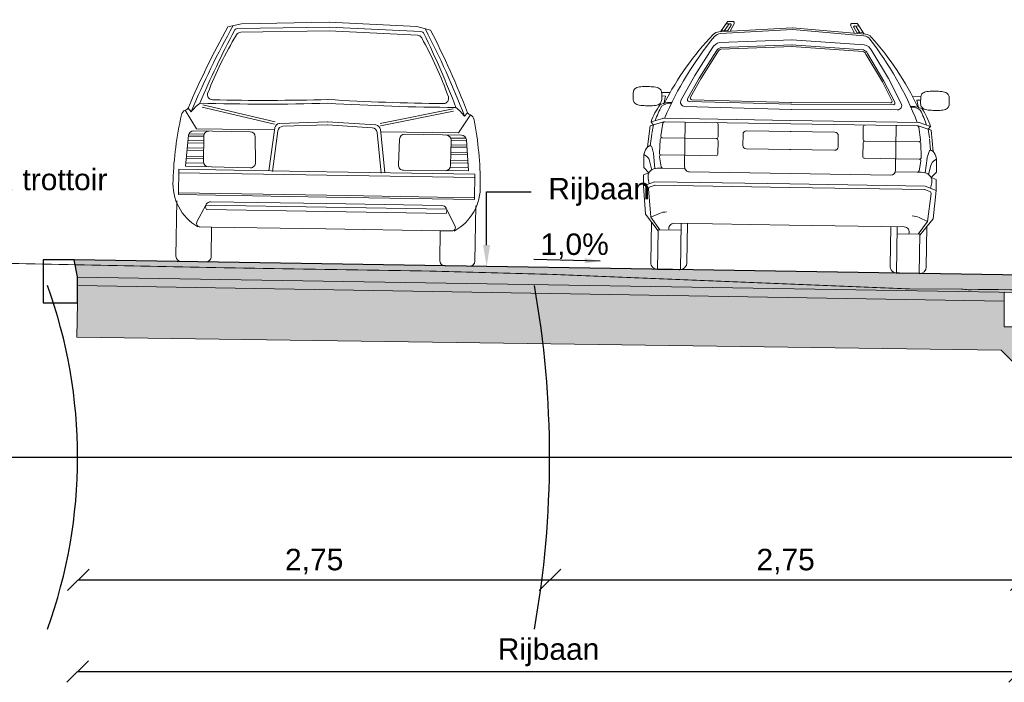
# Model space of a CAD drawing. Header units: metres. Extents: x -1 to 197910, y -70 to 354116.
# Tile 5 of 65: x 30.26 to 36, y -66.63 to -62.77. Entities that reach past the tile are written whole.
import ezdxf
from ezdxf import colors
from ezdxf.entities.mleader import LeaderData, LeaderLine
from ezdxf.math import Vec2, Vec3

# ---------------------------------------------------------------- set-up
doc = ezdxf.new("R2010")
doc.units = ezdxf.units.M
doc.header["$PDMODE"] = 1
doc.linetypes.add('ACAD_ISO02W100', pattern=[15, 12, -3])
for name, color, linetype, lineweight in [('N-WE-AL-DETAIL-G', 7, 'Continuous', 9), ('X-XX-AL-AANKLEDING-T25', 7, 'Continuous', 25), ('X-XX-AL-CONSTRUCTIELIJN-GD', 7, 'Continuous', 25), ('X-XX-AL-DETAIL1-G', 7, 'Continuous', 18)]:
    doc.layers.add(name, color=color, linetype=linetype, lineweight=lineweight)
doc.styles.add('NLCS_ISO', font='arial.ttf')
doc.styles.add('ROMANS', font='romans.shx', dxfattribs={"width": 0.9})
doc.styles.get("Standard").update_dxf_attribs({"font": 'arial.ttf'})
doc.dimstyles.new('1_50', dxfattribs={"dimscale": 0.05, "dimtxt": 1.8, "dimasz": 1.8, "dimexe": 1.8, "dimexo": 0.625, "dimgap": 0.9, "dimtad": 1, "dimlfac": -1, "dimzin": 0, "dimdsep": 46, "dimtxsty": 'ROMANS', "dimcen": 0.9, "dimse1": 1, "dimse2": 1, "dimadec": 0, "dimazin": 0, "dimtfac": 1, "dimtix": 1, "dimtofl": 0, "dimtmove": 2, "dimatfit": 3, "dimfxl": 1, "dimtolj": 1, "dimtzin": 0, "dimarcsym": 0})
doc.dimstyles.new('NLCS_1-50', dxfattribs={"dimscale": 0.05, "dimtxt": 2.5, "dimasz": 2.5, "dimexe": 1.25, "dimexo": 0.625, "dimtad": 1, "dimtxsty": 'Standard', "dimblk": 'OBLIQUE', "dimcen": 0, "dimse1": 1, "dimse2": 1, "dimadec": 0, "dimazin": 0, "dimtfac": 1, "dimtmove": 0, "dimatfit": 3, "dimfxl": 1, "dimarcsym": 0})

# ---------------------------------------------------------------- blocks, each defined once
blk = doc.blocks.new('Auto-a6_1')
at = {"color": 0, "linetype": 'Continuous'}
for p, q in [((0.3435, 1.389), (0.3817, 1.4464)), ((0.3683, 1.3969), (0.3932, 1.4356)), ((0.4009, 1.4358), (0.3746, 1.4358)), ((0.39, 1.4508), (0.4134, 1.4508)), ((0.4224, 1.4364), (0.4009, 1.3933)), ((1.1026, 1.4364), (1.1241, 1.3933)), ((1.135, 1.4508), (1.1115, 1.4508)), ((1.1241, 1.4358), (1.1504, 1.4358)), ((1.1567, 1.3969), (1.1318, 1.4356)), ((1.1815, 1.389), (1.1433, 1.4464)), ((0.3354, 1.3885), (0.7618, 1.4196)), ((0.3448, 1.3792), (0.7625, 1.4096)), ((0.3479, 1.3957), (0.3875, 1.3979)), ((0.3875, 1.3979), (0.4053, 1.4283)), ((1.1802, 1.3792), (0.7625, 1.4096)), ((1.1896, 1.3885), (0.7632, 1.4196)), ((1.1375, 1.3979), (1.1198, 1.4283)), ((1.177, 1.3957), (1.1375, 1.3979)), ((0.7642, 1.3499), (0.342, 1.3274)), ((0.7658, 1.3199), (0.3468, 1.2977)), ((0.7592, 1.3199), (1.1782, 1.2977)), ((0.7608, 1.3499), (1.183, 1.3274)), ((0.2965, 1.2923), (0.1985, 1.1326)), ((0.3226, 1.2774), (0.2246, 1.1176)), ((0.3313, 1.2725), (0.2332, 1.1126)), ((0.7663, 1.3099), (0.3487, 1.2877)), ((0.7587, 1.3099), (1.1763, 1.2877)), ((1.1937, 1.2725), (1.2918, 1.1126)), ((1.2024, 1.2774), (1.3005, 1.1176)), ((1.2284, 1.2923), (1.3265, 1.1326)), ((0.1985, 1.1326), (0.1213, 0.9888)), ((0.2246, 1.1176), (0.1591, 0.9958)), ((0.2332, 1.1126), (0.1757, 1.0056)), ((1.2918, 1.1126), (1.3493, 1.0056)), ((1.3005, 1.1176), (1.3659, 0.9958)), ((1.3265, 1.1326), (1.4037, 0.9888)), ((-0.1561, 1.0369), (-0.1574, 1.0317)), ((-0.1542, 1.0418), (-0.1561, 1.0369)), ((-0.1514, 1.0462), (-0.1542, 1.0418)), ((-0.1478, 1.0502), (-0.1514, 1.0462)), ((-0.143, 1.0537), (-0.1478, 1.0502)), ((-0.1372, 1.0565), (-0.143, 1.0537)), ((-0.1302, 1.0587), (-0.1372, 1.0565)), ((-0.1224, 1.0604), (-0.1302, 1.0587)), ((-0.1138, 1.0617), (-0.1224, 1.0604)), ((-0.1046, 1.0626), (-0.1138, 1.0617)), ((-0.095, 1.0631), (-0.1046, 1.0626)), ((-0.0851, 1.0634), (-0.095, 1.0631)), ((-0.075, 1.0635), (-0.0851, 1.0634)), ((-0.0649, 1.0634), (-0.075, 1.0635)), ((-0.055, 1.0631), (-0.0649, 1.0634)), ((-0.0454, 1.0626), (-0.055, 1.0631)), ((-0.0362, 1.0617), (-0.0454, 1.0626)), ((-0.0276, 1.0604), (-0.0362, 1.0617)), ((-0.0198, 1.0587), (-0.0276, 1.0604)), ((-0.0128, 1.0565), (-0.0198, 1.0587)), ((-0.007, 1.0537), (-0.0128, 1.0565)), ((-0.0022, 1.0502), (-0.007, 1.0537)), ((0.0014, 1.0462), (-0.0022, 1.0502)), ((0.0042, 1.0418), (0.0014, 1.0462)), ((0.0061, 1.0369), (0.0042, 1.0418)), ((0.0074, 1.0317), (0.0061, 1.0369)), ((1.5176, 1.0317), (1.5189, 1.0369)), ((1.5189, 1.0369), (1.5208, 1.0418)), ((1.5208, 1.0418), (1.5236, 1.0462)), ((1.5236, 1.0462), (1.5272, 1.0502)), ((1.5272, 1.0502), (1.532, 1.0537)), ((1.532, 1.0537), (1.5378, 1.0565)), ((1.5378, 1.0565), (1.5448, 1.0587)), ((1.5448, 1.0587), (1.5526, 1.0604)), ((1.5526, 1.0604), (1.5612, 1.0617)), ((1.5612, 1.0617), (1.5704, 1.0626)), ((1.5704, 1.0626), (1.58, 1.0631)), ((1.58, 1.0631), (1.5899, 1.0634)), ((1.5899, 1.0634), (1.6, 1.0635)), ((1.6, 1.0635), (1.6101, 1.0634)), ((1.6101, 1.0634), (1.62, 1.0631)), ((1.62, 1.0631), (1.6296, 1.0626)), ((1.6296, 1.0626), (1.6388, 1.0617)), ((1.6388, 1.0617), (1.6474, 1.0604)), ((1.6474, 1.0604), (1.6552, 1.0587)), ((1.6552, 1.0587), (1.6622, 1.0565)), ((1.6622, 1.0565), (1.668, 1.0537)), ((1.668, 1.0537), (1.6728, 1.0502)), ((1.6728, 1.0502), (1.6764, 1.0462)), ((1.6764, 1.0462), (1.6792, 1.0418)), ((1.6792, 1.0418), (1.6811, 1.0369)), ((1.6811, 1.0369), (1.6824, 1.0317)), ((-0.1585, 1.0207), (-0.1586, 1.015)), ((-0.1586, 1.015), (-0.1585, 0.9943)), ((-0.1581, 1.0263), (-0.1585, 1.0207)), ((-0.1585, 0.9943), (-0.1581, 0.9887)), ((-0.1574, 1.0317), (-0.1581, 1.0263)), ((-0.1581, 0.9887), (-0.1574, 0.9833)), ((-0.1574, 0.9833), (-0.1561, 0.9781)), ((-0.1561, 0.9781), (-0.1542, 0.9732)), ((0.0042, 0.9732), (0.0061, 0.9781)), ((0.055, 1.03), (0.005, 1.03)), ((0.0061, 0.9781), (0.0074, 0.9833)), ((0.0081, 1.0263), (0.0074, 1.0317)), ((0.0074, 0.9833), (0.0081, 0.9887)), ((0.0085, 1.0207), (0.0081, 1.0263)), ((0.0081, 0.9887), (0.0085, 0.9943)), ((0.0086, 1), (0.0085, 1.0207)), ((0.0085, 0.9943), (0.0086, 1)), ((0.03, 1.01), (0.01, 1.01)), ((0.02, 0.965), (0.03, 1.01)), ((0.1678, 0.981), (0.7646, 0.9739)), ((0.1844, 0.9909), (0.7647, 0.9839)), ((1.3406, 0.9909), (0.7603, 0.9839)), ((1.3572, 0.981), (0.7604, 0.9739)), ((1.47, 1.03), (1.52, 1.03)), ((1.495, 1.01), (1.515, 1.01)), ((1.505, 0.965), (1.495, 1.01)), ((1.5164, 1), (1.5165, 1.0207)), ((1.5165, 0.9943), (1.5164, 1)), ((1.5165, 1.0207), (1.5169, 1.0263)), ((1.5169, 0.9887), (1.5165, 0.9943)), ((1.5169, 1.0263), (1.5176, 1.0317)), ((1.5176, 0.9833), (1.5169, 0.9887)), ((1.5189, 0.9781), (1.5176, 0.9833)), ((1.5208, 0.9732), (1.5189, 0.9781)), ((1.6811, 0.9781), (1.6792, 0.9732)), ((1.6824, 0.9833), (1.6811, 0.9781)), ((1.6824, 1.0317), (1.6831, 1.0263)), ((1.6831, 0.9887), (1.6824, 0.9833)), ((1.6831, 1.0263), (1.6835, 1.0207)), ((1.6835, 0.9943), (1.6831, 0.9887)), ((1.6835, 1.0207), (1.6836, 1.015)), ((1.6836, 1.015), (1.6835, 0.9943)), ((-0.1542, 0.9732), (-0.1514, 0.9688)), ((-0.1514, 0.9688), (-0.1478, 0.9648)), ((-0.1478, 0.9648), (-0.143, 0.9613)), ((-0.143, 0.9613), (-0.1372, 0.9585)), ((-0.1372, 0.9585), (-0.1302, 0.9563)), ((-0.1302, 0.9563), (-0.1224, 0.9546)), ((-0.1224, 0.9546), (-0.1138, 0.9533)), ((-0.1138, 0.9533), (-0.1046, 0.9524)), ((-0.1046, 0.9524), (-0.095, 0.9519)), ((-0.095, 0.9519), (-0.0851, 0.9516)), ((-0.0851, 0.9516), (-0.075, 0.9515)), ((-0.075, 0.9515), (-0.0649, 0.9516)), ((-0.0649, 0.9516), (-0.055, 0.9519)), ((-0.055, 0.9519), (-0.0454, 0.9524)), ((-0.0454, 0.9524), (-0.0362, 0.9533)), ((-0.0362, 0.9533), (-0.0276, 0.9546)), ((-0.0276, 0.9546), (-0.0198, 0.9563)), ((-0.0198, 0.9563), (-0.0128, 0.9585)), ((-0.0128, 0.9585), (-0.007, 0.9613)), ((-0.007, 0.9613), (-0.0022, 0.9648)), ((-0.0022, 0.9648), (0.0014, 0.9688)), ((0.0014, 0.9688), (0.0042, 0.9732)), ((0.1427, 0.9513), (0.7642, 0.9439)), ((1.3823, 0.9513), (0.7608, 0.9439)), ((1.5236, 0.9688), (1.5208, 0.9732)), ((1.5272, 0.9648), (1.5236, 0.9688)), ((1.532, 0.9613), (1.5272, 0.9648)), ((1.5378, 0.9585), (1.532, 0.9613)), ((1.5448, 0.9563), (1.5378, 0.9585)), ((1.5526, 0.9546), (1.5448, 0.9563)), ((1.5612, 0.9533), (1.5526, 0.9546)), ((1.5704, 0.9524), (1.5612, 0.9533)), ((1.58, 0.9519), (1.5704, 0.9524)), ((1.5899, 0.9516), (1.58, 0.9519)), ((1.6, 0.9515), (1.5899, 0.9516)), ((1.6101, 0.9516), (1.6, 0.9515)), ((1.62, 0.9519), (1.6101, 0.9516)), ((1.6296, 0.9524), (1.62, 0.9519)), ((1.6388, 0.9533), (1.6296, 0.9524)), ((1.6474, 0.9546), (1.6388, 0.9533)), ((1.6552, 0.9563), (1.6474, 0.9546)), ((1.6622, 0.9585), (1.6552, 0.9563)), ((1.668, 0.9613), (1.6622, 0.9585)), ((1.6728, 0.9648), (1.668, 0.9613)), ((1.6764, 0.9688), (1.6728, 0.9648)), ((1.6792, 0.9732), (1.6764, 0.9688)), ((0.0159, 0.8795), (-0.0515, 0.858)), ((0.0189, 0.88), (0.7625, 0.88)), ((1.5061, 0.88), (0.7625, 0.88)), ((1.5091, 0.8795), (1.5765, 0.858)), ((-0.0693, 0.7118), (-0.056, 0.8356)), ((0.0205, 0.86), (-0.056, 0.8356)), ((-0.0515, 0.858), (-0.0383, 0.841)), ((-0.0468, 0.7906), (-0.0381, 0.8413)), ((0.0057, 0.7783), (0.017, 0.8522)), ((0.0205, 0.86), (0.7625, 0.86)), ((0.1478, 0.6), (0.1478, 0.86)), ((0.3401, 0.85), (0.3401, 0.7767)), ((0.765, 0.815), (0.505, 0.815)), ((0.76, 0.815), (1.02, 0.815)), ((1.5045, 0.86), (0.7625, 0.86)), ((1.1849, 0.85), (1.1849, 0.7767)), ((1.3772, 0.6), (1.3772, 0.86)), ((1.5045, 0.86), (1.581, 0.8356)), ((1.5193, 0.7783), (1.508, 0.8522)), ((1.5718, 0.7906), (1.5631, 0.8413)), ((1.5765, 0.858), (1.5633, 0.841)), ((1.5943, 0.7118), (1.581, 0.8356)), ((-0.0543, 0.7194), (-0.0468, 0.7865)), ((-0.0006, 0.677), (0.0033, 0.7572)), ((0.0132, 0.7667), (0.1478, 0.7667)), ((0.1478, 0.7667), (0.3301, 0.7667)), ((0.3401, 0.7567), (0.3401, 0.6765)), ((0.485, 0.795), (0.485, 0.73)), ((1.04, 0.795), (1.04, 0.73)), ((1.1849, 0.7567), (1.1849, 0.6765)), ((1.3772, 0.7667), (1.1949, 0.7667)), ((1.5118, 0.7667), (1.3772, 0.7667)), ((1.5256, 0.677), (1.5217, 0.7572)), ((1.5793, 0.7194), (1.5718, 0.7865)), ((-0.0363, 0.6824), (-0.0451, 0.7122)), ((0.505, 0.71), (0.765, 0.71)), ((1.02, 0.71), (0.76, 0.71)), ((1.5613, 0.6824), (1.5701, 0.7122)), ((-0.0858, 0.6849), (-0.09, 0.6671)), ((-0.09, 0.6671), (-0.09, 0.5921)), ((-0.0806, 0.6618), (-0.09, 0.6671)), ((-0.025, 0.5874), (-0.0345, 0.6737)), ((0.0113, 0.5982), (0.001, 0.6547)), ((0.0109, 0.6665), (0.1478, 0.6665)), ((0.1478, 0.6665), (0.3301, 0.6665)), ((1.3772, 0.6665), (1.1949, 0.6665)), ((1.5141, 0.6665), (1.3772, 0.6665)), ((1.5137, 0.5982), (1.524, 0.6547)), ((1.55, 0.5874), (1.5595, 0.6737)), ((1.6056, 0.6618), (1.615, 0.6671)), ((1.6108, 0.6849), (1.615, 0.6671)), ((1.615, 0.6671), (1.615, 0.5921)), ((-0.0592, 0.5607), (-0.09, 0.5921)), ((-0.0434, 0.5773), (-0.0567, 0.6303)), ((0.02, 0.59), (0.1478, 0.59)), ((1.505, 0.59), (1.3772, 0.59)), ((1.5684, 0.5773), (1.5816, 0.6303)), ((1.5842, 0.5607), (1.615, 0.5921)), ((-0.0592, 0.5607), (-0.09, 0.55)), ((-0.09, 0.55), (-0.09, 0.4857)), ((-0.0577, 0.498), (-0.0636, 0.5291)), ((0.1778, 0.57), (0.7625, 0.57)), ((1.3472, 0.57), (0.7625, 0.57)), ((1.5827, 0.498), (1.5886, 0.5291)), ((1.5842, 0.5607), (1.615, 0.55)), ((1.615, 0.55), (1.615, 0.4857)), ((-0.09, 0.4857), (-0.0264, 0.51)), ((-0.09, 0.4857), (-0.075, 0.32)), ((-0.0432, 0.3035), (-0.0613, 0.4675)), ((-0.0571, 0.4768), (-0.0274, 0.4882)), ((-0.0264, 0.51), (0.7625, 0.51)), ((-0.0217, 0.49), (0.7625, 0.49)), ((1.5514, 0.51), (0.7625, 0.51)), ((1.5467, 0.49), (0.7625, 0.49)), ((1.615, 0.4857), (1.5514, 0.51)), ((1.5821, 0.4768), (1.5524, 0.4882)), ((1.5682, 0.3035), (1.5864, 0.4675)), ((1.615, 0.4857), (1.6, 0.32)), ((-0.075, 0.32), (0, 0.2236)), ((-0.0432, 0.3035), (0.0051, 0.3258)), ((0.0103, 0.23), (-0.0432, 0.3035)), ((1.5147, 0.23), (1.5682, 0.3035)), ((1.5682, 0.3035), (1.5199, 0.3258)), ((1.6, 0.32), (1.525, 0.2236)), ((-0.04, 0.275), (-0.04, 0.0395)), ((0, 0.23), (0.1333, 0.23)), ((0, 0), (0, 0.23)), ((0.0923, 0.27), (0.7625, 0.27)), ((0.1333, 0.27), (0.1333, 0)), ((0.17, 0.04), (0.17, 0.27)), ((1.4327, 0.27), (0.7625, 0.27)), ((1.355, 0.04), (1.355, 0.27)), ((1.3917, 0.27), (1.3917, 0)), ((1.525, 0.23), (1.3917, 0.23)), ((1.525, 0), (1.525, 0.23)), ((1.565, 0.275), (1.565, 0.0395)), ((0, 0), (0.125, 0)), ((0.125, 0), (0.13, 0)), ((1.4, 0), (1.395, 0)), ((1.525, 0), (1.4, 0))]:
    blk.add_line(p, q, dxfattribs=at)
at = {"color": 0, "linetype": 'Continuous', "flags": 128}
blk.add_lwpolyline([(-0.0281, 0.8655, -0.031223), (0.0083, 0.9504, -0.183266), (0.0652, 0.9685)], format="xyb", dxfattribs=at)
at = {"color": 0, "linetype": 'Continuous'}
for centre, radius, start, end in [((0.39, 1.4408), 0.01, 90, 146.34331), ((0.4009, 1.4308), 0.005, 329.7519, 90), ((0.4135, 1.4408), 0.01, 333.43495, 90), ((1.1115, 1.4408), 0.01, 90, 206.56505), ((1.1241, 1.4308), 0.005, 90, 210.2481), ((1.135, 1.4408), 0.01, 33.65669, 90), ((0.339, 1.3386), 0.05, 94.16506, 137.1356), ((0.3484, 1.3293), 0.05, 94.16506, 141.38886), ((1.1766, 1.3293), 0.05, 38.61114, 85.83494), ((1.186, 1.3386), 0.05, 42.8644, 85.83494), ((1.5437, 0.2206), 1.6936, 137.1356, 153.8143), ((1.8569, 0.1246), 1.9805, 141.38886, 157.57895), ((0.359, 1.2585), 0.071, 103.83346, 151.60818), ((1.166, 1.2585), 0.071, 28.39182, 76.16654), ((-0.3319, 0.1246), 1.9805, 22.42105, 38.61114), ((-0.0187, 0.2206), 1.6936, 26.1857, 42.8644), ((0.359, 1.2585), 0.041, 107.25904, 152.60342), ((0.359, 1.2585), 0.031, 109.40631, 153.22559), ((1.166, 1.2585), 0.031, 26.77441, 70.59369), ((1.166, 1.2585), 0.041, 27.39658, 72.74096), ((0.143, 0.9763), 0.025, 150.14629, 269.31324), ((0.1679, 0.991), 0.01, 151.76244, 269.31324), ((0.1845, 1.0008), 0.01, 151.76244, 269.31324), ((1.3405, 1.0008), 0.01, 270.68676, 28.23756), ((1.3571, 0.991), 0.01, 270.68676, 28.23756), ((1.382, 0.9763), 0.025, 270.68676, 29.85371), ((0.2883, 0.7502), 0.3565, 144.09921, 162.39194), ((0.0572, 0.8416), 0.131, 84.78527, 116.14852), ((1.4678, 0.8416), 0.131, 63.85148, 95.21473), ((1.4644, 0.8844), 0.0842, 51.5541, 93.0946), ((0.8558, 0.6165), 0.7405, 19.64829, 26.80184), ((1.2367, 0.7502), 0.3565, 17.60806, 35.90079), ((0.0189, 0.87), 0.01, 90, 107.69933), ((0.0269, 0.8506), 0.01, 90, 170.95994), ((1.4981, 0.8506), 0.01, 9.04006, 90), ((1.5061, 0.87), 0.01, 72.30067, 90), ((0.3301, 0.85), 0.01, 0, 90), ((0.505, 0.795), 0.02, 90, 180), ((1.02, 0.795), 0.02, 0, 90), ((1.1949, 0.85), 0.01, 90, 180), ((0.0132, 0.7567), 0.01, 90, 177.22906), ((0.0156, 0.7767), 0.01, 170.95994, 270), ((0.3301, 0.7767), 0.01, 270, 0), ((0.3301, 0.7567), 0.01, 0, 90), ((1.1949, 0.7767), 0.01, 180, 270), ((1.1949, 0.7567), 0.01, 90, 180), ((1.5094, 0.7767), 0.01, 270, 9.04006), ((1.5118, 0.7567), 0.01, 2.77094, 90), ((-0.0371, 0.6734), 0.05, 116.06206, 166.78649), ((-0.0547, 0.7094), 0.01, 16.49031, 116.06206), ((0.505, 0.73), 0.02, 180, 270), ((1.02, 0.73), 0.02, 270, 0), ((1.5797, 0.7094), 0.01, 63.93794, 163.50969), ((1.5621, 0.6734), 0.05, 13.21351, 63.93794), ((-0.1052, 0.6182), 0.05, 14.02411, 60.62019), ((-0.0842, 0.6682), 0.05, 6.33453, 16.49031), ((0.0094, 0.6765), 0.01, 177.22906, 270), ((0.0109, 0.6565), 0.01, 90, 190.31902), ((0.3301, 0.6765), 0.01, 270, 0), ((1.1949, 0.6765), 0.01, 180, 270), ((1.5141, 0.6565), 0.01, 349.68098, 90), ((1.5156, 0.6765), 0.01, 270, 2.77094), ((1.6092, 0.6682), 0.05, 163.50969, 173.66547), ((1.6302, 0.6182), 0.05, 119.37981, 165.97589), ((-0.0144, 0.5384), 0.05, 98.75436, 190.61966), ((0.0101, 0.3793), 0.211, 87.29757, 98.75436), ((0.0211, 0.6), 0.01, 190.31902, 270), ((0.1778, 0.6), 0.03, 180, 270), ((1.3472, 0.6), 0.03, 270, 0), ((1.5039, 0.6), 0.01, 270, 349.68098), ((1.5149, 0.3793), 0.211, 81.24564, 92.70243), ((1.5394, 0.5384), 0.05, 349.38034, 81.24564), ((-0.0514, 0.4686), 0.01, 124.83776, 186.70655), ((-0.0217, 0.48), 0.01, 90, 124.83776), ((1.5467, 0.48), 0.01, 55.16224, 90), ((1.5764, 0.4686), 0.01, 353.29345, 55.16224), ((0.047, 0.235), 0.1, 90, 114.7897), ((1.478, 0.235), 0.1, 65.2103, 90), ((0.0923, 0.24), 0.03, 90, 199.47122), ((1.4327, 0.24), 0.03, 340.52878, 90), ((0, 0.0395), 0.04, 180, 270), ((0.1275, 0.0425), 0.0426, 266.63354, 3.36646), ((1.3975, 0.0425), 0.0426, 176.63354, 273.36646), ((1.525, 0.0395), 0.04, 270, 0)]:
    blk.add_arc(centre, radius, start, end, dxfattribs=at)
blk.add_point((1.6825, 0), dxfattribs=at)
blk = doc.blocks.new('auto-v18_1')
at = {"color": 0, "linetype": 'Continuous'}
for p, q in [((0.2501, 1.3713), (0.3302, 1.3905)), ((0.3057, 1.3615), (0.8415, 1.3795)), ((0.3302, 1.3905), (0.8415, 1.4077)), ((1.3514, 1.3905), (0.8401, 1.4077)), ((1.3759, 1.3615), (0.8401, 1.3795)), ((1.4316, 1.3713), (1.3514, 1.3905)), ((0.3259, 1.3404), (0.8415, 1.3577)), ((1.3557, 1.3404), (0.8401, 1.3577)), ((0.0775, 0.775), (0.0093, 0.8825)), ((0.0442, 0.8731), (0.0268, 0.894)), ((0.1085, 0.9012), (0.5321, 0.8086)), ((0.1116, 0.9153), (0.5352, 0.8228)), ((1.57, 0.9153), (1.1465, 0.8228)), ((1.5731, 0.9012), (1.1496, 0.8086)), ((1.6041, 0.775), (1.6724, 0.8825)), ((1.6374, 0.8731), (1.6549, 0.894)), ((0.5615, 0.8141), (0.8415, 0.827)), ((0.5805, 0.7971), (0.8424, 0.8092)), ((1.1011, 0.7971), (0.8393, 0.8092)), ((1.1201, 0.8141), (0.8401, 0.827)), ((0.0608, 0.7624), (0.3903, 0.7624)), ((0.0775, 0.775), (0.5312, 0.775)), ((0.5031, 0.5371), (0.5331, 0.7877)), ((0.5243, 0.5339), (0.5521, 0.7707)), ((1.1574, 0.5339), (1.1295, 0.7707)), ((1.1785, 0.5371), (1.1485, 0.7877)), ((1.6041, 0.775), (1.1504, 0.775)), ((1.6208, 0.7624), (1.2913, 0.7624)), ((0.031, 0.7358), (0.0162, 0.5552)), ((0.1204, 0.6923), (0.026, 0.6923)), ((0.0275, 0.7054), (0.1204, 0.7054)), ((0.1204, 0.7315), (0.0305, 0.7315)), ((0.0334, 0.7446), (0.123, 0.7446)), ((0.1204, 0.5841), (0.1204, 0.7324)), ((0.4203, 0.7337), (0.4247, 0.5836)), ((1.2613, 0.7337), (1.2569, 0.5836)), ((1.6482, 0.7446), (1.5587, 0.7446)), ((1.5613, 0.5841), (1.5613, 0.7324)), ((1.5613, 0.7315), (1.6511, 0.7315)), ((1.6541, 0.7054), (1.5613, 0.7054)), ((1.5613, 0.6923), (1.6556, 0.6923)), ((1.6506, 0.7358), (1.6654, 0.5552)), ((0.1204, 0.6489), (0.026, 0.6489)), ((0.0275, 0.662), (0.1204, 0.662)), ((1.6541, 0.662), (1.5613, 0.662)), ((1.5613, 0.6489), (1.6556, 0.6489)), ((0.0185, 0.5745), (0.1219, 0.5745)), ((0.1204, 0.6006), (0.0215, 0.6006)), ((0.023, 0.6137), (0.1204, 0.6137)), ((1.6632, 0.5745), (1.5597, 0.5745)), ((1.6586, 0.6137), (1.5613, 0.6137)), ((1.5613, 0.6006), (1.6601, 0.6006)), ((-0.022, 0.5371), (0.8392, 0.5371)), ((-0.022, 0.3894), (-0.022, 0.5371)), ((-0.022, 0.5164), (0.8408, 0.5164)), ((0.3945, 0.5523), (0.0162, 0.5552)), ((1.7036, 0.5164), (0.8408, 0.5164)), ((1.7036, 0.5371), (0.8424, 0.5371)), ((1.2872, 0.5523), (1.6654, 0.5552)), ((1.7036, 0.3894), (1.7036, 0.5371)), ((-0.03, 0.03), (-0.03, 0.3531)), ((-0.022, 0.3994), (0.8408, 0.3994)), ((-0.022, 0.3894), (0.8408, 0.3894)), ((0.1681, 0.3512), (0.8409, 0.3512)), ((1.7036, 0.3994), (0.8408, 0.3994)), ((1.7036, 0.3894), (0.8408, 0.3894)), ((1.5135, 0.3512), (0.8408, 0.3512)), ((1.7116, 0.03), (1.7116, 0.3531)), ((0.0891, 0.233), (0.1396, 0.3303)), ((0.1396, 0.3303), (0.8409, 0.3303)), ((0.1428, 0.305), (0.8409, 0.305)), ((1.5421, 0.3303), (0.8408, 0.3303)), ((1.5388, 0.305), (0.8408, 0.305)), ((1.5925, 0.233), (1.5421, 0.3303)), ((0.1068, 0.2038), (0.1748, 0.2038)), ((0.1748, 0.2038), (0.1748, 0.03)), ((0.1748, 0.2038), (0.8408, 0.2038)), ((1.5068, 0.2038), (0.8408, 0.2038)), ((1.5748, 0.2038), (1.5068, 0.2038)), ((1.5068, 0.2038), (1.5068, 0.03)), ((0, 0), (0.1448, 0)), ((1.6816, 0), (1.5368, 0))]:
    blk.add_line(p, q, dxfattribs=at)
for centre, radius, start, end in [((4.793, -1.0447), 5.1214, 151.75154, 158.00917), ((-3.1113, -1.0447), 5.1214, 21.99083, 28.24846), ((4.793, -1.0447), 5.1454, 151.99518, 157.86841), ((5.1701, -1.1238), 5.4728, 153.12037, 158.03035), ((2.3446, 0.1504), 2.3574, 150.1047, 159.25459), ((0.3064, 1.3415), 0.02, 91.924, 153.12037), ((0.3269, 1.3104), 0.03, 91.924, 150.1047), ((1.3547, 1.3104), 0.03, 29.8953, 88.076), ((1.3752, 1.3415), 0.02, 26.87963, 88.076), ((-0.663, 0.1504), 2.3574, 20.74541, 29.8953), ((-3.4884, -1.1238), 5.4728, 21.96965, 26.87963), ((-3.1113, -1.0447), 5.1454, 22.13159, 28.00482), ((0.1681, 0.9748), 0.03, 159.25459, 269.62676), ((1.5135, 0.9748), 0.03, 270.37324, 20.74541), ((0.242, 0.7213), 0.2493, 126.16228, 142.51383), ((0.2557, 14.4165), 13.4937, 269.31639, 272.48544), ((0.2557, 14.4165), 13.472, 269.62676, 272.49235), ((1.4259, 14.4165), 13.472, 267.50765, 270.37324), ((1.4259, 14.4165), 13.4937, 267.51456, 270.68361), ((1.4396, 0.7213), 0.2493, 37.48617, 53.83772), ((0.0338, 0.8424), 0.047, 121.42486, 166.35783), ((0.0098, 0.9007), 0.0183, 268.29174, 338.20651), ((1.6718, 0.9007), 0.0183, 201.79349, 271.70826), ((1.6479, 0.8424), 0.047, 13.64217, 58.57514), ((1.981, 0.438), 2.0357, 168.22317, 178.99767), ((0.5629, 0.784), 0.03, 94.02838, 171.3846), ((1.1187, 0.784), 0.03, 8.6154, 85.97162), ((-0.2994, 0.438), 2.0357, 1.00233, 11.77682), ((0.0608, 0.7324), 0.03, 90, 173.41825), ((0.1504, 0.7324), 0.03, 90, 180), ((0.3903, 0.7324), 0.03, 2.58294, 90), ((0.5819, 0.7672), 0.03, 92.64262, 173.29654), ((1.0998, 0.7672), 0.03, 6.70346, 87.35738), ((1.2913, 0.7324), 0.03, 90, 177.41706), ((1.5313, 0.7324), 0.03, 0, 90), ((1.6208, 0.7324), 0.03, 6.58175, 90), ((0.1504, 0.5841), 0.03, 180, 269.51238), ((0.3947, 0.5823), 0.03, 269.51238, 2.58295), ((1.2869, 0.5823), 0.03, 177.41705, 270.48762), ((1.5313, 0.5841), 0.03, 270.48763, 0), ((0.2369, 0.4579), 0.2917, 176.91144, 240.57421), ((1.4447, 0.4579), 0.2917, 299.42579, 3.08856), ((0.1681, 0.3212), 0.03, 90, 212.38711), ((1.5135, 0.3212), 0.03, 327.61289, 90), ((0.1068, 0.2238), 0.02, 152.59782, 270), ((1.5748, 0.2238), 0.02, 270, 27.40218), ((0, 0.03), 0.03, 180, 270), ((0.1448, 0.03), 0.03, 270, 0), ((1.5368, 0.03), 0.03, 180, 270), ((1.6816, 0.03), 0.03, 270, 0)]:
    blk.add_arc(centre, radius, start, end, dxfattribs=at)
blk.add_point((1.7308, -0.0062), dxfattribs=at)
blk = doc.blocks.new('_Oblique')
at = {"color": 0, "linetype": 'ByBlock', "lineweight": -2}
blk.add_line((-0.5, -0.5), (0.5, 0.5), dxfattribs=at)
blk = doc.blocks.new('*D33')
at = {"layer": 'Defpoints', "color": 0, "transparency": 16777216}
for p in [(30.6016, -64.2707), (36.0893, -64.3606), (36.0893, -66.5684)]:
    blk.add_point(p, dxfattribs=at)
at = {"layer": 'N-WE-AL-DETAIL-G', "color": 0, "lineweight": -2, "transparency": 16777216}
blk.add_line((30.6016, -66.5684), (36.0893, -66.5684), dxfattribs=at)
at = {"layer": 'N-WE-AL-DETAIL-G', "color": 0, "lineweight": -2, "transparency": 16777216, "xscale": 0.125, "yscale": 0.125, "zscale": 0.125, "rotation": 180}
blk.add_blockref('_Oblique', (30.6016, -66.5684), dxfattribs=at)
at = {"layer": 'N-WE-AL-DETAIL-G', "color": 0, "lineweight": -2, "transparency": 16777216, "xscale": 0.125, "yscale": 0.125, "zscale": 0.125}
blk.add_blockref('_Oblique', (36.0893, -66.5684), dxfattribs=at)
at = {"layer": 'N-WE-AL-DETAIL-G', "color": 0, "transparency": 16777216, "insert": (33.3454, -66.4563), "char_height": 0.125, "attachment_point": 5}
blk.add_mtext('Rijbaan', dxfattribs=at)
blk = doc.blocks.new('*D34')
at = {"layer": 'Defpoints', "color": 0, "transparency": 16777216}
for p in [(33.3534, -64.1689), (30.606, -64.254), (33.3534, -66.0342)]:
    blk.add_point(p, dxfattribs=at)
at = {"layer": 'N-WE-AL-DETAIL-G', "color": 0, "lineweight": -2, "transparency": 16777216}
blk.add_line((30.606, -66.0342), (33.3534, -66.0342), dxfattribs=at)
at = {"layer": 'N-WE-AL-DETAIL-G', "color": 0, "lineweight": -2, "transparency": 16777216, "xscale": 0.125, "yscale": 0.125, "zscale": 0.125, "rotation": 180}
blk.add_blockref('_Oblique', (30.606, -66.0342), dxfattribs=at)
at = {"layer": 'N-WE-AL-DETAIL-G', "color": 0, "lineweight": -2, "transparency": 16777216, "xscale": 0.125, "yscale": 0.125, "zscale": 0.125}
blk.add_blockref('_Oblique', (33.3534, -66.0342), dxfattribs=at)
at = {"layer": 'N-WE-AL-DETAIL-G', "color": 0, "transparency": 16777216, "insert": (31.9797, -65.9278), "char_height": 0.125, "attachment_point": 5}
blk.add_mtext('2,75', dxfattribs=at)
blk = doc.blocks.new('*D35')
at = {"layer": 'Defpoints', "color": 0, "transparency": 16777216}
for p in [(33.3534, -64.1689), (36.0993, -64.3106), (36.0993, -66.0342)]:
    blk.add_point(p, dxfattribs=at)
at = {"layer": 'N-WE-AL-DETAIL-G', "color": 0, "lineweight": -2, "transparency": 16777216}
blk.add_line((33.3534, -66.0342), (36.0993, -66.0342), dxfattribs=at)
at = {"layer": 'N-WE-AL-DETAIL-G', "color": 0, "lineweight": -2, "transparency": 16777216, "xscale": 0.125, "yscale": 0.125, "zscale": 0.125, "rotation": 180}
blk.add_blockref('_Oblique', (33.3534, -66.0342), dxfattribs=at)
at = {"layer": 'N-WE-AL-DETAIL-G', "color": 0, "lineweight": -2, "transparency": 16777216, "xscale": 0.125, "yscale": 0.125, "zscale": 0.125}
blk.add_blockref('_Oblique', (36.0993, -66.0342), dxfattribs=at)
at = {"layer": 'N-WE-AL-DETAIL-G', "color": 0, "transparency": 16777216, "insert": (34.7263, -65.9278), "char_height": 0.125, "attachment_point": 5}
blk.add_mtext('2,75', dxfattribs=at)

msp = doc.modelspace()

# ---------------------------------------------------------------- hatches: boundary and pattern name
at = {"layer": 'N-WE-AL-DETAIL-G', "true_color": 0x45291c}
h = msp.add_hatch(color=19, dxfattribs=at)
h.dxf.hatch_style = 1
h.paths.add_polyline_path([(30.5816, -64.1707), (30.6016, -64.2707), (30.7258, -64.2729), (30.7857, -64.2744), (36.0893, -64.3603), (36.1093, -64.2606)])
at = {"layer": 'N-WE-AL-DETAIL-G', "linetype": 'Continuous'}
h = msp.add_hatch(dxfattribs=at)
h.set_pattern_fill('AR-SAND', color=252, scale=0.001, angle=45, style=0)
h.set_pattern_definition([(82.5, (33.442754, -64.421163), (-0.03573813, 0.03347535), [0, -0.038608, 0, -0.04318, 0, -0.041275]), (52.5, (33.442754, -64.42116), (-0.0189011, 0.0824733), [0, -0.020828, 0, -0.034798, 0, -0.013335]), (12.5, (33.420663, -64.443254), (0.05583, 0.0560332), [0, -0.0127, 0, -0.04572, 0, -0.05969]), (2.5, (33.42066, -64.443254), (0.0382281, 0.069755), [0, -0.00635, 0, -0.029972, 0, -0.03429])])
h.paths.add_polyline_path([(36.0004, -64.4106), (36.0004, -64.3603), (30.6016, -64.2707), (30.6016, -64.3211)])
h = msp.add_hatch(dxfattribs=at)
h.set_pattern_fill('GRAVEL', color=252, scale=0.015, style=0)
h.set_pattern_definition([(228.012788, (-35.269194, -22.113676), (-3.048, -3.429), [0.0512582, -5.0745725]), (184.96974, (-35.303484, -22.151776), (4.5719999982, 0.3810000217), [0.0879607, -8.7081073]), (132.510447, (-35.391114, -22.159396), (3.8100000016, -4.1909999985), [0.0620222, -6.1402084]), (267.27369, (-35.539704, -22.254646), (0.3810000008, 7.62), [0.0801007, -7.9299656]), (292.833654, (-35.543514, -22.334656), (-1.905, 4.572), [0.078545, -7.7759712]), (357.27369, (-35.513034, -22.407046), (-7.62, 0.3810000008), [0.0801007, -7.9299656]), (37.69424, (-35.433024, -22.410856), (-4.9529999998, -3.8100000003), [0.105929, -10.4869673]), (72.255328, (-35.349204, -22.346086), (2.6670000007, 8.3819999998), [0.100008, -9.9007885]), (121.429566, (-35.318724, -22.250836), (-3.0480000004, 4.9529999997), [0.080372, -7.9568319]), (175.23636, (-35.360634, -22.182256), (4.191, -0.381000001), [0.091757, -4.4960905]), (222.397438, (-35.452074, -22.174636), (-4.5719999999, -4.1910000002), [0.1186617, -11.7475159]), (138.814075, (-35.162514, -22.258456), (-2.667, 2.286), [0.0405007, -4.0095849]), (171.469234, (-35.192994, -22.231786), (4.953, -0.761999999), [0.0770523, -7.6281958]), (225, (-35.2692, -22.22036), (-5e-17, -0.381), [0.0538814, -0.484934]), (203.19859, (-35.295864, -22.174636), (1.905, 0.762), [0.0290162, -2.8725934]), (291.80141, (-35.322534, -22.186066), (-0.381, 1.143), [0.0410348, -2.010713]), (30.96376, (-35.307294, -22.224166), (1.143, 0.762), [0.066648, -2.1549447]), (161.56505, (-35.25014, -22.18988), (0.762, -0.381), [0.048193, -1.1566347]), (16.38954, (-35.543514, -22.186066), (3.81, 1.143), [0.0675132, -6.683824]), (70.346176, (-35.478744, -22.167016), (-1.524, -4.191), [0.0566398, -5.6073324]), (293.19859, (-35.250144, -22.113676), (-0.762, 1.905), [0.058032, -2.8435775]), (343.61046, (-35.227284, -22.167016), (-3.81, 1.143), [0.0675132, -6.683824]), (339.443955, (-35.543514, -22.422286), (-1.905, 0.762), [0.0651053, -3.1901601]), (294.77514, (-35.482554, -22.445146), (-1.905000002, 4.190999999), [0.0545508, -5.400539]), (66.80141, (-35.246334, -22.494676), (0.762, 1.905), [0.058032, -2.8435775]), (17.354025, (-35.223474, -22.441336), (-4.953, -1.5240000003), [0.0638674, -6.3228564]), (69.443955, (-35.433024, -22.494676), (-0.762, -1.905), [0.0325526, -3.2227128]), (101.30993, (-35.269194, -22.494676), (-0.381, 1.524), [0.0194272, -1.9232992]), (165.96376, (-35.273, -22.47563), (1.143, -0.381), [0.078545, -1.4923582]), (186.009006, (-35.349204, -22.456576), (3.81, 0.381), [0.07279, -7.2062047]), (303.69007, (-35.30729, -22.25846), (-0.381, 0.762), [0.0549486, -1.3187665]), (353.157227, (-35.276814, -22.304176), (6.477, -0.7619999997), [0.0959335, -9.4974014]), (60.945396, (-35.181564, -22.315606), (-1.524, -2.667), [0.0392262, -3.8834088]), (90, (-35.1625, -22.2813), (-0.381, 0.381), [0.02286, -0.35814]), (120.256437, (-35.356824, -22.445146), (1.524, -2.667), [0.05293, -5.2400911]), (48.012787, (-35.383494, -22.399426), (3.048, 3.429), [0.1025164, -5.0233143]), (0, (-35.3149, -22.32323), (0.381, 0.381), [0.09906, -0.28194]), (325.304846, (-35.215854, -22.323226), (3.8100000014, -2.666999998), [0.0602414, -5.9638975]), (254.054604, (-35.166324, -22.357516), (-0.381, -1.524), [0.0554744, -2.7182475]), (207.645975, (-35.181564, -22.410856), (-7.2390000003, -3.8099999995), [0.0903218, -8.9418697]), (175.426079, (-35.261574, -22.452766), (-4.953, 0.381), [0.0955544, -9.459877])])
h.paths.add_polyline_path([(36.0004, -64.4092), (30.6016, -64.3211), (30.6016, -64.4207), (30.5976, -64.6211), (35.9812, -64.6973), (36.0863, -64.8024), (36.4341, -64.8024), (36.4363, -64.5606), (36.2863, -64.5606), (36.0004, -64.5606)])

# ---------------------------------------------------------------- linework, layer by layer
msp.add_lwpolyline([(36.1093, -64.2606), (30.5816, -64.1707)])
at = {"layer": 'Defpoints'}
msp.add_lwpolyline([(23.8691, -65.3207), (50.3691, -65.3207)], dxfattribs=at)
for radius, start, end in [(2.9378, 340.09951, 19.90049), (5.6877, 349.87369, 10.12631)]:
    msp.add_arc((27.6637, -65.3207), radius, start, end, dxfattribs=at)
at = {"layer": 'N-WE-AL-DETAIL-G', "color": 42, "linetype": 'ACAD_ISO02W100', "ltscale": 0.01, "const_width": 0.005, "flags": 128}
msp.add_lwpolyline([(23.8691, -64.0881), (26.4834, -64.0222), (28.0132, -64.0461), (28.544, -64.1084), (29.2673, -64.1459), (29.3153, -64.1542), (29.415, -64.1727), (29.4824, -64.1784), (29.5729, -64.1787), (31.4096, -64.216), (31.8258, -64.2231), (32.6412, -64.2359), (33.3677, -64.2556), (35.4575, -64.3405), (35.7436, -64.3404), (35.7924, -64.3452), (35.8883, -64.3432), (37.8347, -64.3651), (39.4212, -64.3808), (40.1509, -64.3543), (41.8999, -64.2641), (42.0547, -64.25), (42.4447, -64.2057), (42.4919, -64.2036), (42.9344, -64.1839), (42.9576, -64.1827), (43.424, -64.1617), (43.4729, -64.1602), (43.9137, -64.1407), (43.9883, -64.1347), (44.4034, -64.1047), (44.5037, -64.1004), (44.8931, -64.0841), (45.0191, -64.078), (45.3828, -64.0612), (45.5345, -64.0547), (45.8725, -64.0387), (46.0499, -64.0279), (46.3622, -64.0087), (46.5652, -64.0008), (46.8519, -63.9885), (47.0806, -63.9778), (47.3416, -63.9636), (47.596, -63.9494), (47.8313, -63.9388), (48.1114, -63.9302), (48.321, -63.9187), (48.6268, -63.9016), (48.8107, -63.8941), (49.1421, -63.8811), (49.1945, -63.8782)], dxfattribs=at)
at = {"layer": 'X-XX-AL-CONSTRUCTIELIJN-GD', "color": 251}
msp.add_lwpolyline([(30.4016, -64.1707), (30.4016, -64.4207), (30.6016, -64.4207), (30.6016, -64.2707), (30.5816, -64.1707)], close=True, dxfattribs=at)
at = {"layer": 'X-XX-AL-DETAIL1-G'}
for points in [[(30.6016, -64.2711), (36.0893, -64.3603)], [(30.6016, -64.3211), (36.0004, -64.4106)], [(36.4363, -64.5606), (36.4341, -64.8024), (36.0863, -64.8024), (35.9812, -64.6973), (30.5976, -64.6211), (30.6016, -64.4207)]]:
    msp.add_lwpolyline(points, dxfattribs=at)
msp.add_lwpolyline([(36.0893, -64.5106), (36.0893, -64.3603), (36.0004, -64.3589), (36.0004, -64.5606), (36.2863, -64.5606), (36.4363, -64.5606), (36.4363, -64.5106), (36.2893, -64.3856), (36.2893, -64.5106)], close=True, dxfattribs=at)

# ---------------------------------------------------------------- block references
at = {"layer": 'N-WE-AL-DETAIL-G', "color": 252, "linetype": 'Continuous', "lineweight": 0}
for name, p, rotation in [('auto-v18_1', (31.2042, -64.1808), 359.0675425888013), ('Auto-a6_1', (33.9803, -64.2262), 359.0742455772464)]:
    msp.add_blockref(name, p, dxfattribs=dict(at, rotation=rotation))

# ---------------------------------------------------------------- texts
at = {"layer": 'X-XX-AL-AANKLEDING-T25', "style": 'NLCS_ISO'}
msp.add_text('1,0%%%', height=0.125, dxfattribs=at).set_placement((33.2981, -64.1423))

# ---------------------------------------------------------------- dimensions: what is measured, and where the dimension line sits
at = {"layer": 'N-WE-AL-DETAIL-G'}
for base, p1, p2, picture, middle in [((33.3534, -66.0342), (30.606, -64.254), (33.3534, -64.1689), '*D34', (31.9797, -65.9278)), ((36.0993, -66.0342), (33.3534, -64.1689), (36.0993, -64.3106), '*D35', (34.7263, -65.9278))]:
    dim = msp.add_linear_dim(base=base, p1=p1, p2=p2, dimstyle='NLCS_1-50', override={"dimzin": 0}, dxfattribs=at)
    dim.commit()
    dim.dimension.update_dxf_attribs({"geometry": picture, "text_midpoint": middle})
dim = msp.add_linear_dim(base=(36.0893, -66.5684), p1=(30.6016, -64.2707), p2=(36.0893, -64.3606), text='Rijbaan', dimstyle='NLCS_1-50', override={"dimzin": 0}, dxfattribs=at)
dim.commit()
dim.dimension.update_dxf_attribs({"geometry": '*D33', "text_midpoint": (33.3454, -66.4563)})

# ---------------------------------------------------------------- leaders
msp.add_leader([(33.6453, -64.1776), (33.26, -64.1687)], dimstyle='1_50', override={"dimtad": 0}, dxfattribs=at)
at = {"layer": 'X-XX-AL-AANKLEDING-T25', "color": 251}
ml = msp.add_multileader_mtext('Standard', dxfattribs=at)
ml.set_content('Bestaand trottoir', color=251, style='NLCS_ISO')
ml.set_leader_properties()
ml.build(insert=Vec2(0, 0))
ml.multileader.update_dxf_attribs({"arrow_head_size": 0.125})
ctx = ml.context
ctx.base_point, ctx.char_height, ctx.arrow_head_size, ctx.landing_gap_size, ctx.plane_origin = Vec3(29.3939, -63.7038), 0.125, 0.125, 0.1, Vec3(27.8878, -64.7515)
notes = []
notes.append((ctx, [(0, (1, 1, 0), (29.1346, -63.7038), (1, 0), 0.2593, [(0, [(29.1346, -64.139)], 0, [])])]))
ctx.mtext.insert, ctx.mtext.flow_direction = Vec3(29.4939, -63.6403), 5
at = {"layer": 'X-XX-AL-AANKLEDING-T25'}
ml = msp.add_multileader_mtext('Standard', dxfattribs=at)
ml.set_content('Rijbaan', color=256, style='NLCS_ISO')
ml.set_leader_properties()
ml.build(insert=Vec2(0, 0))
ml.multileader.update_dxf_attribs({"arrow_head_size": 0.125})
ctx = ml.context
ctx.base_point, ctx.char_height, ctx.arrow_head_size, ctx.landing_gap_size, ctx.plane_origin = Vec3(33.2438, -63.7746), 0.125, 0.125, 0.1, Vec3(31.7377, -64.8223)
notes.append((ctx, [(0, (1, 1, 0), (32.9844, -63.7746), (1, 0), 0.2593, [(0, [(32.9844, -64.2098)], 0, [])])]))
ctx.mtext.insert, ctx.mtext.flow_direction = Vec3(33.3438, -63.6937), 5
for ctx, leaders in notes:
    for number, flags, end, landing, length, lines in leaders:
        leader = LeaderData()
        leader.index, (leader.has_last_leader_line, leader.has_dogleg_vector, leader.attachment_direction) = number, flags
        leader.last_leader_point, leader.dogleg_vector, leader.dogleg_length = Vec3(end), Vec3(landing), length
        for number, points, colour, breaks in lines:
            line = LeaderLine()
            line.index, line.vertices, line.color, line.breaks = number, Vec3.list(points), colors.encode_raw_color(colour), breaks
            leader.lines.append(line)
        ctx.leaders.append(leader)

doc.saveas('drawing.dxf')
